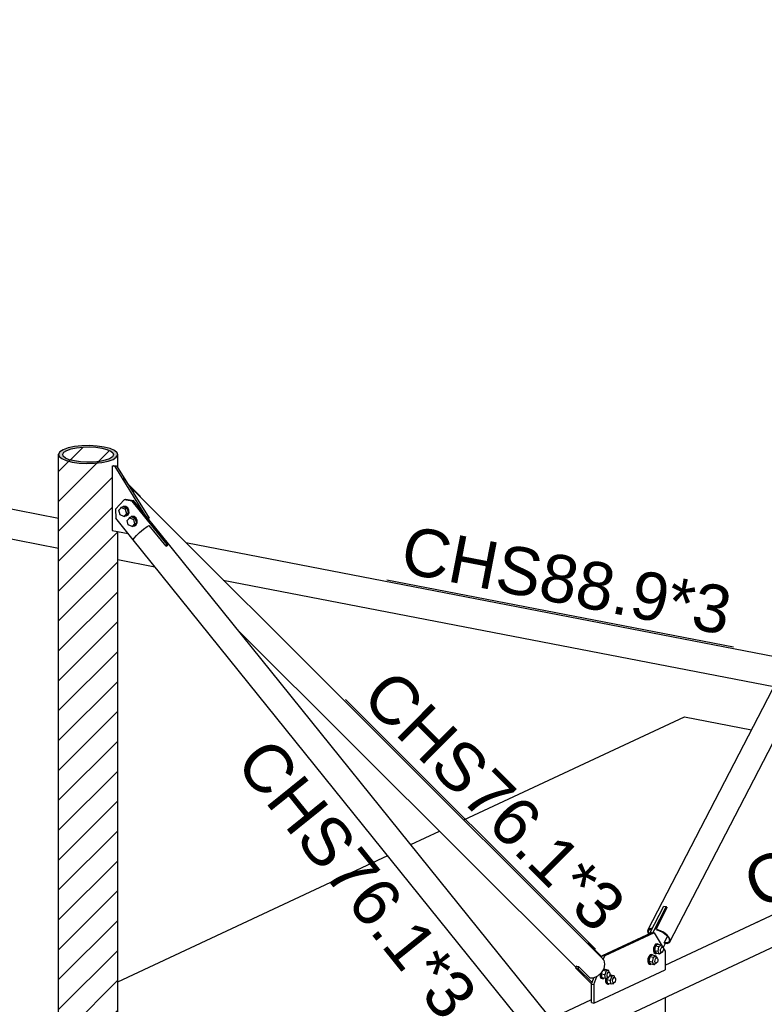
# Model space of a CAD drawing. Header units: millimetres. Extents: x 0 to 142951, y 0 to 27942.
# Tile 25 of 70: x 40882 to 43119, y 9224 to 12183. Entities that reach past the tile are written whole.
import ezdxf

# ---------------------------------------------------------------- set-up
doc = ezdxf.new("R2010")
doc.units = ezdxf.units.MM
doc.styles.add('Arial', font='ARIAL.TTF', dxfattribs={"height": 0.2})

# ---------------------------------------------------------------- blocks, each defined once
blk = doc.blocks.new('Part-65847 - 51816')
at = {"color": 7}
for p, q in [((44163.5, 9960), (44218.1, 9985.6)), ((44218.1, 9985.6), (44228.6, 9981.2)), ((44228.6, 9981.2), (44240.7, 9969.6)), ((44240.7, 9969.6), (44248.8, 9954.3)), ((42821.2, 9342.1), (44156.8, 9966.5)), ((44155.9, 9961.5), (44156.8, 9961.9)), ((44155.9, 9961.5), (44159.7, 9961.6)), ((44159.7, 9961.6), (44163.5, 9960)), ((44248.8, 9954.3), (44251.7, 9937.5)), ((44248.8, 9921.9), (44240.7, 9909.7)), ((44251.7, 9937.5), (44248.8, 9921.9)), ((42535.4, 9111.3), (44228.6, 9902.8)), ((44240.7, 9909.7), (44228.6, 9902.8)), ((42478.5, 9181.9), (42600, 9238.7)), ((41246.1, 8605.7), (42408.5, 9149.2)), ((41232.1, 8501.9), (42465.4, 9078.6)), ((41197.2, 8573.3), (41251.8, 8598.8)), ((41250.9, 8599.3), (41251.8, 8598.8)), ((41197.2, 8570.4), (41197.2, 8573.3)), ((41207.7, 8568.9), (41197.2, 8573.3)), ((41197.2, 8570.4), (41206.7, 8566.4)), ((41206.7, 8566.4), (41218.1, 8555.7)), ((41219.8, 8557.4), (41207.7, 8568.9)), ((41218.1, 8555.7), (41225.6, 8541.4)), ((41227.9, 8542), (41219.8, 8557.4)), ((41225.6, 8541.4), (41228.3, 8525.8)), ((41228.3, 8525.8), (41225.6, 8511.1)), ((41230.8, 8525.3), (41227.9, 8542)), ((41227.9, 8509.6), (41230.8, 8525.3)), ((41220.8, 8504.1), (41221, 8504.2)), ((41225.6, 8511.1), (41220.9, 8504.1)), ((41223.9, 8503.5), (41227.9, 8509.6))]:
    blk.add_line(p, q, dxfattribs=at)
blk = doc.blocks.new('Part-65897 - 51816')
at = {"color": 7}
for p, q in [((41242.4, 10642.5), (41253.9, 10651.9)), ((41253.9, 10651.9), (41265.3, 10659.9)), ((41265.3, 10659.9), (41271.5, 10663.4)), ((41321.6, 10601.3), (41271.5, 10663.4)), ((41282.2, 10666.2), (41283, 10665.5)), ((43241.2, 8235.4), (41283, 10665.5)), ((41223.2, 10620.1), (41225.7, 10625.3)), ((41225.7, 10625.3), (41232.5, 10633.2)), ((41232.5, 10633.2), (41242.4, 10642.5)), ((43181.4, 8190.1), (41223.2, 10620.1)), ((41321.6, 10601.3), (41324.8, 10603.2)), ((41324.5, 10603), (41324.5, 10603)), ((41324.8, 10603.2), (41327, 10603.9)), ((41327, 10603.9), (41326.2, 10604.8)), ((43183, 8297.3), (43179.7, 8295.5)), ((43229.8, 8233.4), (43179.7, 8295.5)), ((43180.2, 8294.9), (43181.3, 8295.5)), ((43181.3, 8295.5), (43181.5, 8295.6)), ((43183.2, 8297.4), (43183, 8297.3)), ((43223.5, 8229.8), (43212.1, 8221.8)), ((43212.1, 8221.1), (43222.5, 8228.5)), ((43222.5, 8228.5), (43228.1, 8231.6)), ((43229.8, 8233.4), (43223.5, 8229.8)), ((43228.1, 8231.6), (43229.8, 8233.4)), ((43241.2, 8235.4), (43240.5, 8236.1)), ((43241.1, 8235.3), (43241.2, 8235.4)), ((43184, 8195.3), (43181.4, 8190.1)), ((43183.8, 8191.9), (43186.1, 8196.6)), ((43190.7, 8203.1), (43184, 8195.3)), ((43185.7, 8195.7), (43189.2, 8191.4)), ((43186.1, 8196.6), (43192.4, 8203.9)), ((43200.6, 8212.5), (43190.7, 8203.1)), ((43192.4, 8203.9), (43201.5, 8212.5)), ((43212.1, 8221.8), (43200.6, 8212.5)), ((43201.5, 8212.5), (43212.1, 8221.1)), ((43181.4, 8190.1), (43183.4, 8188.3)), ((43183.4, 8188.3), (43187.5, 8189.6)), ((43185.6, 8190.3), (43183.8, 8191.9)), ((43189.2, 8191.4), (43185.6, 8190.3)), ((43189.2, 8191.4), (43187.5, 8189.6))]:
    blk.add_line(p, q, dxfattribs=at)
blk = doc.blocks.new('Bolt-80290 - 51816')
at = {"color": 7}
for p, q in [((41180, 10708.8), (41187.9, 10717)), ((41186.3, 10715.3), (41187.5, 10717.7)), ((41187.5, 10717.7), (41193, 10720.6)), ((41193.3, 10719.5), (41187.9, 10717)), ((41187.9, 10717), (41199.3, 10711.9)), ((41193, 10720.6), (41194.7, 10721.4)), ((41193, 10720.6), (41199.6, 10719.6)), ((41204.7, 10714.4), (41193.3, 10719.5)), ((41201.2, 10720.4), (41194.7, 10721.4)), ((41204.7, 10714.4), (41199.3, 10711.9)), ((41199.3, 10711.9), (41202.7, 10698.6)), ((41199.6, 10719.6), (41205.3, 10715.1)), ((41207, 10715.8), (41201.2, 10720.4)), ((41204.7, 10714.4), (41208.1, 10701.1)), ((41205.3, 10715.1), (41208.8, 10708.1)), ((41210.4, 10708.9), (41207, 10715.8)), ((41183.5, 10695.5), (41180, 10708.8)), ((41194.8, 10690.4), (41183.5, 10695.5)), ((41202.7, 10698.6), (41194.8, 10690.4)), ((41194.8, 10690.4), (41200.2, 10692.9)), ((41200.5, 10691.8), (41198.5, 10692.1)), ((41208.1, 10701.1), (41200.2, 10692.9)), ((41206, 10694.7), (41200.5, 10691.8)), ((41200.5, 10691.8), (41202.1, 10692.6)), ((41202.1, 10692.6), (41207.7, 10695.5)), ((41202.7, 10698.6), (41208.1, 10701.1)), ((41204.7, 10678.1), (41212.6, 10686.3)), ((41209.1, 10700.7), (41206, 10694.7)), ((41207.7, 10695.5), (41210.7, 10701.4)), ((41208.8, 10708.1), (41209.1, 10700.7)), ((41210.7, 10701.4), (41210.4, 10708.9)), ((41211, 10684.6), (41212.2, 10687.1)), ((41212.2, 10687.1), (41217.7, 10689.9)), ((41218, 10688.8), (41212.6, 10686.3)), ((41212.6, 10686.3), (41224, 10681.2)), ((41217.7, 10689.9), (41219.4, 10690.7)), ((41217.7, 10689.9), (41224.3, 10689)), ((41229.4, 10683.7), (41218, 10688.8)), ((41225.9, 10689.7), (41219.4, 10690.7)), ((41229.4, 10683.7), (41224, 10681.2)), ((41224, 10681.2), (41227.4, 10667.9)), ((41224.3, 10689), (41230, 10684.4)), ((41231.7, 10685.2), (41225.9, 10689.7)), ((41229.4, 10683.7), (41232.9, 10670.4)), ((41230, 10684.4), (41233.5, 10677.5)), ((41235.2, 10678.2), (41231.7, 10685.2)), ((41208.2, 10664.8), (41204.7, 10678.1)), ((41219.5, 10659.7), (41208.2, 10664.8)), ((41227.4, 10667.9), (41219.5, 10659.7)), ((41219.5, 10659.7), (41224.9, 10662.3)), ((41225.2, 10661.2), (41223.2, 10661.5)), ((41232.9, 10670.4), (41224.9, 10662.3)), ((41230.8, 10664.1), (41225.2, 10661.2)), ((41225.2, 10661.2), (41226.9, 10661.9)), ((41226.9, 10661.9), (41232.4, 10664.8)), ((41227.4, 10667.9), (41232.9, 10670.4)), ((41233.8, 10670), (41230.8, 10664.1)), ((41232.4, 10664.8), (41235.4, 10670.8)), ((41233.5, 10677.5), (41233.8, 10670)), ((41235.4, 10670.8), (41235.2, 10678.2))]:
    blk.add_line(p, q, dxfattribs=at)
blk = doc.blocks.new('Part-80297 - 51816')
at = {"color": 7}
for p, q in [((42775.7, 9438), (42817.9, 9519.5)), ((42824.6, 9518.2), (42784.2, 9440)), ((42817.9, 9519.5), (42824.6, 9518.2)), ((42827.2, 9513.9), (42824.6, 9518.2)), ((42815.5, 9393.9), (42822.6, 9407.7))]:
    blk.add_line(p, q, dxfattribs=at)
blk = doc.blocks.new('Part-65943 - 51816')
at = {"color": 7}
for p, q in [((39986.7, 10854.8), (39994.5, 10867.7)), ((39994.5, 10867.7), (40001.3, 10873.2)), ((40001.3, 10873.2), (40086.2, 10856.8)), ((40086.2, 10856.8), (40088.7, 10858.8)), ((40088.7, 10858.8), (40091.1, 10859.1)), ((40090, 10861.4), (40998.9, 10685.6)), ((40090, 10859.3), (40091.1, 10859.1)), ((39979.7, 10821.6), (39981.5, 10838.6)), ((39981.5, 10838.6), (39986.7, 10854.8)), ((39981.5, 10806.2), (39979.7, 10821.6)), ((39986.7, 10794.9), (39981.5, 10806.2)), ((39994.5, 10789.3), (39986.7, 10794.9)), ((39994.5, 10789.3), (40998.9, 10595.1)), ((41381.3, 10611.6), (43191, 10261.6)), ((41176.5, 10560.7), (41288.5, 10539.1)), ((41493.8, 10499.3), (43148.4, 10179.3)), ((43267.6, 10246.7), (44033.3, 10098.7)), ((43225.1, 10164.5), (44110.3, 9993.3)), ((44032.1, 10093.6), (44033.3, 10094.5)), ((44032.1, 10093.6), (44117.1, 10077.1)), ((44102.5, 10058.7), (44097.3, 10042.6)), ((44110.3, 10071.6), (44102.5, 10058.7)), ((44103.7, 10057.3), (44110.9, 10069.2)), ((44117.1, 10077.1), (44110.3, 10071.6)), ((44110.9, 10069.2), (44117.1, 10074.3)), ((44117.1, 10074.3), (44117.1, 10077.1)), ((44097.3, 10042.6), (44095.5, 10025.5)), ((44097.1, 10026.2), (44098.8, 10042.2)), ((44098.8, 10042.2), (44103.7, 10057.3)), ((44095.5, 10025.5), (44097.3, 10010.1)), ((44098.8, 10011.9), (44097.1, 10026.2)), ((44097.3, 10010.1), (44102.5, 9998.8)), ((44103.7, 10001.4), (44098.8, 10011.9)), ((44110.9, 9996.2), (44103.7, 10001.4)), ((44102.5, 9998.8), (44110.3, 9993.3)), ((44107.3, 9998.8), (44117.1, 9996.9)), ((44110.3, 9993.3), (44117.1, 9994)), ((44117.1, 9996.9), (44110.9, 9996.2)), ((44117.1, 9994), (44117.1, 9996.9))]:
    blk.add_line(p, q, dxfattribs=at)
blk = doc.blocks.new('Part-79900 - 51816')
at = {"color": 7}
for p, q in [((41160.3, 10841.7), (41164.6, 10843.7)), ((41160.3, 10841.7), (41160.3, 10648.1)), ((41168.7, 10840.1), (41160.3, 10841.7)), ((41164.6, 10843.7), (41173, 10842.1)), ((41168.7, 10840.1), (41173, 10842.1)), ((41257.9, 10696.4), (41168.7, 10840.1)), ((41173, 10842.1), (41270.6, 10685)), ((41268, 10683.8), (41270.6, 10685)), ((41270.6, 10685), (41268.7, 10683)), ((41160.3, 10648.1), (41208.3, 10638.8))]:
    blk.add_line(p, q, dxfattribs=at)
blk = doc.blocks.new('Part-65985 - 51816')
at = {"color": 7}
for p, q in [((42770.9, 9449.7), (44183.7, 12180.1)), ((44173.3, 12115.6), (44207, 12180.7)), ((44183.7, 12180.1), (44191.2, 12182.8)), ((44191.2, 12182.8), (44195.8, 12182.5)), ((44207, 12180.7), (44215.7, 12178)), ((44215.7, 12178), (44228.9, 12171.3)), ((44228.9, 12171.3), (44240.1, 12162.9)), ((44240.1, 12162.9), (44247.6, 12154.1)), ((42834.7, 9410.1), (44247.5, 12140.6)), ((44250.2, 12146.3), (44247.5, 12140.6)), ((44247.6, 12154.1), (44250.2, 12146.3)), ((44164.9, 12117.2), (44165.6, 12118.7)), ((44164.9, 12117.2), (44168.7, 12116.9)), ((44168.7, 12116.9), (44173.3, 12115.6)), ((42794.2, 9450.3), (42827.9, 9515.4)), ((42825.9, 9516), (42827.9, 9515.4)), ((42826.9, 9514.3), (42827.3, 9514.2)), ((42770.9, 9449.7), (42768.2, 9443.9)), ((42768.2, 9443.9), (42770.8, 9436.1)), ((42778.4, 9452.4), (42770.9, 9449.7)), ((42770.9, 9442.8), (42773.4, 9448.1)), ((42773, 9436.7), (42770.9, 9442.8)), ((42773.4, 9448.1), (42780.3, 9450.6)), ((42783, 9452.1), (42778.4, 9452.4)), ((42780.3, 9450.6), (42782.2, 9450.5)), ((42795.2, 9448.6), (42794.2, 9450.3)), ((42802.9, 9447.6), (42794.2, 9450.3)), ((42795.2, 9448.6), (42802.9, 9446.2)), ((42816.1, 9440.9), (42802.9, 9447.6)), ((42802.9, 9446.2), (42815.1, 9440)), ((42815.1, 9440), (42825.4, 9432.3)), ((42827.3, 9432.5), (42816.1, 9440.9)), ((42770.8, 9436.1), (42771, 9435.8)), ((42818.8, 9409.6), (42828.6, 9428.5)), ((42819.8, 9407.9), (42818.8, 9409.6)), ((42825.3, 9409.2), (42818.8, 9409.6)), ((42819.8, 9407.9), (42827.2, 9407.4)), ((42832.2, 9411.7), (42825.3, 9409.2)), ((42825.4, 9432.3), (42832.3, 9424.2)), ((42827.2, 9407.4), (42834.7, 9410.1)), ((42834.8, 9423.7), (42827.3, 9432.5)), ((42834.7, 9417), (42832.2, 9411.7)), ((42832.3, 9424.2), (42834.7, 9417)), ((42834.7, 9410.1), (42837.4, 9415.9)), ((42837.4, 9415.9), (42834.8, 9423.7))]:
    blk.add_line(p, q, dxfattribs=at)
blk = doc.blocks.new('Part-65988 - 51816')
at = {"color": 7}
for p, q in [((41216.5, 10776), (41213.1, 10777.4)), ((41216.5, 10776), (42629.3, 9366.5)), ((41224.1, 10766.6), (41216.5, 10776)), ((41218.5, 10768.7), (41221.5, 10765)), ((41221.5, 10765), (41221.9, 10763.3)), ((41226.3, 10756.3), (41224.1, 10766.6)), ((41540.9, 10345.4), (42554.1, 9334.6)), ((42629.3, 9366.5), (42636.8, 9357.1)), ((42636.8, 9357.1), (42639.5, 9344.7)), ((42554.2, 9338.6), (42555.2, 9337.6)), ((42558, 9336.9), (42554.2, 9338.6)), ((42562.6, 9337), (42558, 9336.9)), ((42562.6, 9337), (42596.3, 9303.4)), ((42629.4, 9318.6), (42618.2, 9308.9)), ((42636.9, 9331.2), (42629.4, 9318.6)), ((42639.5, 9344.7), (42636.9, 9331.2)), ((42605, 9303.5), (42596.3, 9303.4)), ((42618.2, 9308.9), (42605, 9303.5))]:
    blk.add_line(p, q, dxfattribs=at)
blk = doc.blocks.new('Part-65991 - 51816')
at = {"color": 7}
for p, q in [((41207.3, 10788.8), (41194.3, 10807.7)), ((41206.8, 10787.6), (41207.3, 10788.8))]:
    blk.add_line(p, q, dxfattribs=at)
blk = doc.blocks.new('Part-65994 - 51816')
at = {"color": 7}
for p, q in [((41207, 10788.1), (41243.6, 10751.5)), ((41243.6, 10751.5), (41242.9, 10749.6))]:
    blk.add_line(p, q, dxfattribs=at)
blk = doc.blocks.new('Part-66017 - 51816')
at = {"color": 7}
for p, q in [((42633.2, 9371.4), (42781.3, 9440.6)), ((42788, 9439.3), (42639.9, 9370.1)), ((42781.3, 9440.6), (42788, 9439.3)), ((42788, 9439.3), (42821.2, 9384.4)), ((42821.2, 9384.4), (42821.2, 9328.4)), ((42630.6, 9364.8), (42633.2, 9371.4)), ((42633.2, 9371.4), (42639.9, 9370.1)), ((42635.5, 9358.7), (42639.9, 9370.1)), ((42606.7, 9228.2), (42821.2, 9328.4)), ((42600, 9285.4), (42607.3, 9304.5)), ((42606.7, 9284.1), (42615.9, 9308)), ((42600, 9229.5), (42600, 9285.4)), ((42600, 9285.4), (42606.7, 9284.1)), ((42606.7, 9284.1), (42606.7, 9228.2)), ((42600, 9229.5), (42606.7, 9228.2))]:
    blk.add_line(p, q, dxfattribs=at)
blk = doc.blocks.new('Part-66018 - 51816')
at = {"color": 7}
for p, q in [((42821.2, 9244.9), (42821.2, 9189.2)), ((42821.2, 9189.2), (42788, 9103.3)), ((42600, 9090.3), (42600, 9141.5)), ((42606.7, 9089), (42606.7, 9144.6)), ((42620.1, 9057), (42600, 9090.3)), ((42600, 9090.3), (42606.7, 9089)), ((42632.4, 9046.5), (42606.7, 9089)), ((42639.9, 9034.1), (42788, 9103.3)), ((42639.9, 9034.1), (42638.5, 9036.4)), ((42639.2, 9034.2), (42639.9, 9034.1))]:
    blk.add_line(p, q, dxfattribs=at)
blk = doc.blocks.new('Bolt-66020 - 51816')
at = {"color": 7}
for p, q in [((42786.6, 9393.2), (42786.2, 9385.6)), ((42786.2, 9385.6), (42787.9, 9379.7)), ((42789, 9400.3), (42786.6, 9393.2)), ((42787.9, 9379.7), (42791.4, 9377)), ((42788.7, 9385.1), (42789.1, 9392.7)), ((42790.5, 9379.2), (42788.7, 9385.1)), ((42792.8, 9405.2), (42789, 9400.3)), ((42789.1, 9392.7), (42791.5, 9399.8)), ((42791.9, 9399.2), (42789.3, 9385.6)), ((42800.3, 9383.5), (42789.3, 9385.6)), ((42789.3, 9385.6), (42794.1, 9377.7)), ((42793.9, 9376.5), (42790.5, 9379.2)), ((42791.5, 9399.8), (42795.3, 9404.7)), ((42799.3, 9404.9), (42791.9, 9399.2)), ((42802.9, 9397.1), (42791.9, 9399.2)), ((42797, 9406.5), (42792.8, 9405.2)), ((42795.3, 9404.7), (42799.5, 9406)), ((42797, 9406.5), (42799.5, 9406)), ((42799.3, 9404.9), (42810.2, 9402.8)), ((42799.5, 9406), (42801.5, 9404.5)), ((42800.3, 9383.5), (42802.9, 9397.1)), ((42805, 9375.5), (42800.3, 9383.5)), ((42810.2, 9402.8), (42802.9, 9397.1)), ((42812.2, 9381), (42805, 9375.5)), ((42806.1, 9381.3), (42810.4, 9380.5)), ((42807.6, 9385.1), (42807.8, 9389.1)), ((42808.5, 9381.9), (42807.6, 9385.1)), ((42807.8, 9389.1), (42809.1, 9392.9)), ((42810.4, 9380.5), (42808.5, 9381.9)), ((42809.1, 9397), (42813.3, 9396.2)), ((42809.1, 9392.9), (42811.1, 9395.5)), ((42815, 9394.9), (42810.2, 9402.8)), ((42812.6, 9381.2), (42810.4, 9380.5)), ((42811.1, 9395.5), (42813.3, 9396.2)), ((42814.6, 9383.8), (42812.6, 9381.2)), ((42813.3, 9396.2), (42815.2, 9394.8)), ((42815.9, 9387.6), (42814.6, 9383.8)), ((42815.2, 9394.8), (42816.1, 9391.6)), ((42816.1, 9391.6), (42815.9, 9387.6)), ((42769.9, 9361), (42769.5, 9353.4)), ((42769.5, 9353.4), (42771.3, 9347.5)), ((42772.4, 9368.2), (42769.9, 9361)), ((42772.1, 9353), (42772.5, 9360.5)), ((42773.8, 9347), (42772.1, 9353)), ((42776.2, 9373.1), (42772.4, 9368.2)), ((42772.5, 9360.5), (42774.9, 9367.7)), ((42775.3, 9367), (42772.7, 9353.4)), ((42783.6, 9351.3), (42772.7, 9353.4)), ((42772.7, 9353.4), (42777.5, 9345.5)), ((42774.9, 9367.7), (42778.7, 9372.6)), ((42782.7, 9372.7), (42775.3, 9367)), ((42786.2, 9364.9), (42775.3, 9367)), ((42780.4, 9374.3), (42776.2, 9373.1)), ((42778.7, 9372.6), (42782.9, 9373.8)), ((42780.4, 9374.3), (42782.9, 9373.8)), ((42782.7, 9372.7), (42793.6, 9370.6)), ((42782.9, 9373.8), (42784.9, 9372.3)), ((42783.6, 9351.3), (42786.2, 9364.9)), ((42788.4, 9343.4), (42783.6, 9351.3)), ((42793.6, 9370.6), (42786.2, 9364.9)), ((42795.6, 9348.9), (42788.4, 9343.4)), ((42789.5, 9349.1), (42793.7, 9348.3)), ((42790.9, 9352.9), (42791.1, 9356.9)), ((42791.9, 9349.7), (42790.9, 9352.9)), ((42791.1, 9356.9), (42792.4, 9360.8)), ((42791.4, 9377), (42793.9, 9376.5)), ((42793.7, 9348.3), (42791.9, 9349.7)), ((42792.4, 9360.8), (42794.5, 9363.4)), ((42792.5, 9364.9), (42796.7, 9364)), ((42798.3, 9362.8), (42793.6, 9370.6)), ((42795.9, 9349), (42793.7, 9348.3)), ((42796.2, 9377.2), (42793.9, 9376.5)), ((42805, 9375.5), (42794.1, 9377.7)), ((42794.5, 9363.4), (42796.7, 9364)), ((42798, 9351.6), (42795.9, 9349)), ((42796.7, 9364), (42798.5, 9362.6)), ((42799.3, 9355.4), (42798, 9351.6)), ((42798.5, 9362.6), (42799.5, 9359.5)), ((42799.5, 9359.5), (42799.3, 9355.4)), ((42771.3, 9347.5), (42774.7, 9344.9)), ((42777.3, 9344.4), (42773.8, 9347)), ((42774.7, 9344.9), (42777.3, 9344.4)), ((42779.6, 9345.1), (42777.3, 9344.4)), ((42788.4, 9343.4), (42777.5, 9345.5))]:
    blk.add_line(p, q, dxfattribs=at)
blk = doc.blocks.new('Bolt-66022 - 51816')
at = {"color": 7}
for p, q in [((42631.7, 9322.5), (42628.8, 9315)), ((42634.6, 9327.3), (42644.6, 9325.3)), ((42641, 9328.7), (42634.8, 9327.6)), ((42636.3, 9330.2), (42637.6, 9331)), ((42636.9, 9331.1), (42637.6, 9331)), ((42637.6, 9331), (42641.4, 9329.7)), ((42644.6, 9325.3), (42639.8, 9312.9)), ((42652, 9326.5), (42641, 9328.7)), ((42641.4, 9329.7), (42642, 9328.5)), ((42652, 9326.5), (42644.6, 9325.3)), ((42647.9, 9322), (42652.1, 9321.2)), ((42648, 9316.6), (42649.9, 9319.8)), ((42649.9, 9319.8), (42652.1, 9321.2)), ((42653.3, 9320.8), (42652, 9326.5)), ((42652.1, 9321.2), (42654.1, 9320.5)), ((42654.1, 9320.5), (42655.4, 9317.9)), ((42625.7, 9315.4), (42626.1, 9308.2)), ((42626.1, 9308.2), (42628.5, 9303.3)), ((42628.2, 9314.9), (42629, 9318.3)), ((42628.6, 9307.7), (42628.2, 9314.9)), ((42628.5, 9303.3), (42632.3, 9302)), ((42631, 9302.8), (42628.6, 9307.7)), ((42639.8, 9312.9), (42628.8, 9315)), ((42628.8, 9315), (42631.4, 9303.8)), ((42634.9, 9301.5), (42631, 9302.8)), ((42642.4, 9301.7), (42631.4, 9303.8)), ((42632.3, 9302), (42634.9, 9301.5)), ((42636.9, 9302.8), (42634.9, 9301.5)), ((42642.4, 9301.7), (42639.8, 9312.9)), ((42649.8, 9303), (42642.4, 9301.7)), ((42643.1, 9301.8), (42642.4, 9298.8)), ((42642.4, 9298.8), (42642.7, 9291.6)), ((42642.7, 9291.6), (42645.2, 9286.7)), ((42644.9, 9298.3), (42645.8, 9302.3)), ((42645.3, 9291.1), (42644.9, 9298.3)), ((42647.7, 9286.2), (42645.3, 9291.1)), ((42647.1, 9302.5), (42645.5, 9298.4)), ((42656.4, 9296.3), (42645.5, 9298.4)), ((42645.5, 9298.4), (42648.1, 9287.2)), ((42646.4, 9306.3), (42650.6, 9305.5)), ((42647.1, 9312.6), (42648, 9316.6)), ((42647.3, 9308.8), (42647.1, 9312.6)), ((42648.6, 9306.2), (42647.3, 9308.8)), ((42650.6, 9305.5), (42648.6, 9306.2)), ((42649.8, 9303), (42650.8, 9305.5)), ((42652.9, 9306.9), (42650.6, 9305.5)), ((42654.7, 9310), (42652.9, 9306.9)), ((42655.6, 9314), (42654.7, 9310)), ((42654.7, 9310), (42661.2, 9308.7)), ((42657.7, 9312), (42655.1, 9311.6)), ((42655.4, 9317.9), (42655.6, 9314)), ((42655.6, 9313.9), (42658.1, 9313.1)), ((42661.2, 9308.7), (42656.4, 9296.3)), ((42659, 9285.1), (42656.4, 9296.3)), ((42668.6, 9309.9), (42657.7, 9312)), ((42658.1, 9313.1), (42658.7, 9311.9)), ((42668.6, 9309.9), (42661.2, 9308.7)), ((42663.1, 9289.7), (42667.3, 9288.9)), ((42663.7, 9296), (42664.7, 9300)), ((42664, 9292.2), (42663.7, 9296)), ((42665.2, 9289.6), (42664, 9292.2)), ((42664.5, 9305.4), (42668.7, 9304.6)), ((42664.7, 9300), (42666.5, 9303.2)), ((42667.3, 9288.9), (42665.2, 9289.6)), ((42666.5, 9303.2), (42668.7, 9304.6)), ((42669.5, 9290.3), (42667.3, 9288.9)), ((42669.9, 9304.2), (42668.6, 9309.9)), ((42668.7, 9304.6), (42670.8, 9303.9)), ((42671.3, 9293.4), (42669.5, 9290.3)), ((42670.8, 9303.9), (42672.1, 9301.3)), ((42672.3, 9297.4), (42671.3, 9293.4)), ((42672.1, 9301.3), (42672.3, 9297.4)), ((42645.2, 9286.7), (42649, 9285.4)), ((42651.5, 9284.9), (42647.7, 9286.2)), ((42659, 9285.1), (42648.1, 9287.2)), ((42649, 9285.4), (42651.5, 9284.9)), ((42653.5, 9286.2), (42651.5, 9284.9)), ((42666.4, 9286.3), (42659, 9285.1)), ((42666.4, 9286.3), (42667.4, 9288.9))]:
    blk.add_line(p, q, dxfattribs=at)
blk = doc.blocks.new('Part-73437 - 51816')
at = {"color": 7}
for p, q in [((42216.4, 9778.4), (42879.3, 10088.3)), ((42879.3, 10088.3), (43081.1, 10049.3)), ((42057.7, 9704.2), (42143.5, 9744.3)), ((41176.5, 9292.2), (41987.7, 9671.5))]:
    blk.add_line(p, q, dxfattribs=at)
blk = doc.blocks.new('Part-80282 - 51816')
at = {"color": 7}
for p, q in [((41196.1, 10739.7), (41169.8, 10712.6)), ((41196.1, 10739.7), (41200.4, 10741.7)), ((41219.8, 10736.2), (41196.1, 10739.7)), ((41200.4, 10741.7), (41224.2, 10738.2)), ((41169.8, 10712.6), (41170.8, 10685.4)), ((41224.2, 10738.2), (41219.8, 10736.2)), ((41324.9, 10605.9), (41219.8, 10736.2)), ((41329.2, 10607.9), (41224.2, 10738.2)), ((41223.2, 10620.3), (41170.8, 10685.4)), ((41324.9, 10605.9), (41321.1, 10601.9)), ((41324.4, 10603), (41329.2, 10607.9)), ((41329.2, 10607.9), (41324.9, 10605.9))]:
    blk.add_line(p, q, dxfattribs=at)
blk = doc.blocks.new('Part-80298 - 51816')
at = {"color": 7}
for p, q in [((42586.6, 9409), (42589.8, 9408.4)), ((42589.1, 9406.5), (42589.8, 9408.4)), ((42589.8, 9408.4), (42631.4, 9366.9)), ((42553.4, 9332.7), (42555.4, 9338.1)), ((42600.2, 9286), (42553.4, 9332.7)), ((42553.4, 9332.7), (42560.1, 9331.4)), ((42560.1, 9331.4), (42562.3, 9337)), ((42560.1, 9331.4), (42601.7, 9289.9))]:
    blk.add_line(p, q, dxfattribs=at)
blk = doc.blocks.new('Mark-67905 - 51816')
at = {"color": 136}
blk.add_line((41861.2, 10139.9), (42612.1, 9390.6), dxfattribs=at)
at = {"color": 30, "style": 'Arial'}
blk.add_text('CHS76.1*3', height=143.26, rotation=315.0686, dxfattribs=at).set_placement((41903.6, 10139.9))
blk = doc.blocks.new('Mark-67816 - 51816')
at = {"color": 136}
blk.add_line((43088.5, 9467.2), (44049.4, 9916.5), dxfattribs=at)
at = {"color": 30, "style": 'Arial'}
blk.add_text('CHS88.9*3', height=143.26, rotation=25.0554, dxfattribs=at).set_placement((43102.9, 9507.1))
blk = doc.blocks.new('Mark-67845 - 51816')
at = {"color": 30, "style": 'Arial'}
blk.add_text('CHS76.1*3', height=143.26, rotation=308.8635, dxfattribs=at).set_placement((41525.6, 9946.9))
blk = doc.blocks.new('Mark-67874 - 51816')
at = {"color": 136}
blk.add_line((41985.2, 10499.9), (43026.7, 10298.4), dxfattribs=at)
at = {"color": 30, "style": 'Arial'}
blk.add_text('CHS88.9*3', height=143.26, rotation=349.0508, dxfattribs=at).set_placement((42020.4, 10523.6))

msp = doc.modelspace()

# ---------------------------------------------------------------- hatches: boundary and pattern name
h = msp.add_hatch(color=6)
h.paths.add_polyline_path([(41162.4, 10861.8), (41172.3, 10868.1), (41176.5, 10875), (41174.5, 10881.9), (41166.7, 10888.5), (41153.5, 10894.2), (41135.8, 10898.7), (41114.8, 10901.7), (41091.9, 10903), (41068.8, 10902.4), (41047, 10900), (41027.9, 10896), (41012.9, 10890.7), (41003, 10884.4), (40998.9, 10877.5), (41000.8, 10870.6), (41008.6, 10864), (41021.9, 10858.3), (41039.6, 10853.8), (41060.6, 10850.8), (41083.4, 10849.6), (41106.5, 10850.1), (41128.4, 10852.5), (41147.4, 10856.5)])
h.paths.add_polyline_path([(41122.6, 10855.8), (41103.9, 10853.8), (41084, 10853.3), (41064.4, 10854.4), (41046.3, 10856.9), (41031.1, 10860.8), (41019.7, 10865.7), (41013, 10871.4), (41011.3, 10877.4), (41014.9, 10883.3), (41023.4, 10888.7), (41036.3, 10893.3), (41052.7, 10896.7), (41071.4, 10898.7), (41091.3, 10899.2), (41111, 10898.1), (41129, 10895.6), (41144.2, 10891.7), (41155.6, 10886.8), (41162.3, 10881.1), (41164, 10875.2), (41160.4, 10869.3), (41151.9, 10863.8), (41139, 10859.3)])
h = msp.add_hatch()
h.set_pattern_fill('ANSI31', color=96, scale=20, style=0)
h.paths.add_polyline_path([(41083.4, 8499.5), (41089.3, 8499.6), (41106.5, 8500), (41106.6, 8500), (41128.4, 8502.4), (41128.6, 8502.4), (41147.4, 8506.3), (41147.8, 8506.4), (41152.5, 8508.1), (41158.6, 8509.4), (41162.3, 8509.6), (41164, 8509.7), (41166.2, 8509.8), (41168.2, 8509.5), (41168.2, 8513.9), (41169.7, 8516.1), (41172.3, 8517.8), (41172.8, 8518.1), (41176.5, 8524.2), (41176.5, 10645), (41172.3, 10645.8), (41164, 10647.4), (41162.3, 10647.7), (41160.3, 10648.1), (41160.3, 10841.7), (41162.4, 10842.7), (41164.6, 10843.7), (41172.3, 10842.2), (41173, 10842.1), (41176.5, 10836.5), (41176.5, 10875), (41172.3, 10868.1), (41164, 10862.8), (41164, 10875.2), (41162.3, 10881.1), (41155.6, 10886.8), (41144.2, 10891.7), (41129, 10895.6), (41111, 10898.1), (41091.3, 10899.2), (41071.4, 10898.7), (41052.7, 10896.7), (41036.3, 10893.3), (41023.4, 10888.7), (41014.9, 10883.3), (41011.3, 10877.4), (41011.3, 10862.8), (41008.6, 10864), (41000.8, 10870.6), (40998.9, 10877.5), (40998.9, 8525.8), (41000.3, 8520.6), (41000.8, 8520.2), (41008.2, 8514), (41008.6, 8513.8), (41021.5, 8508.2), (41023.4, 8507.7), (41036.3, 8504.5), (41039.3, 8503.7), (41052.7, 8501.8), (41060.4, 8500.7), (41070.4, 8500.2)])

# ---------------------------------------------------------------- linework, layer by layer
for p, q in [((41012.9, 10890.7), (41003, 10884.4)), ((41027.9, 10896), (41012.9, 10890.7)), ((41014.9, 10883.3), (41023.4, 10888.7)), ((41023.4, 10888.7), (41036.3, 10893.3)), ((41047, 10900), (41027.9, 10896)), ((41036.3, 10893.3), (41052.7, 10896.7)), ((41068.8, 10902.4), (41047, 10900)), ((41052.7, 10896.7), (41071.4, 10898.7)), ((41091.9, 10903), (41068.8, 10902.4)), ((41071.4, 10898.7), (41091.3, 10899.2)), ((41091.3, 10899.2), (41111, 10898.1)), ((41114.8, 10901.7), (41091.9, 10903)), ((41111, 10898.1), (41129, 10895.6)), ((41135.8, 10898.7), (41114.8, 10901.7)), ((41129, 10895.6), (41144.2, 10891.7)), ((41153.5, 10894.2), (41135.8, 10898.7)), ((41144.2, 10891.7), (41155.6, 10886.8)), ((41166.7, 10888.5), (41153.5, 10894.2)), ((41155.6, 10886.8), (41162.3, 10881.1)), ((41174.5, 10881.9), (41166.7, 10888.5)), ((41003, 10884.4), (40998.9, 10877.5)), ((40998.9, 10877.5), (41000.8, 10870.6)), ((41000.8, 10870.6), (41008.6, 10864)), ((41008.6, 10864), (41021.9, 10858.3)), ((41011.3, 10877.4), (41014.9, 10883.3)), ((41013, 10871.4), (41011.3, 10877.4)), ((41019.7, 10865.7), (41013, 10871.4)), ((41031.1, 10860.8), (41019.7, 10865.7)), ((41021.9, 10858.3), (41039.6, 10853.8)), ((41046.3, 10856.9), (41031.1, 10860.8)), ((41064.4, 10854.4), (41046.3, 10856.9)), ((41139, 10859.3), (41122.6, 10855.8)), ((41151.9, 10863.8), (41139, 10859.3)), ((41147.4, 10856.5), (41162.4, 10861.8)), ((41160.4, 10869.3), (41151.9, 10863.8)), ((41164, 10875.2), (41160.4, 10869.3)), ((41162.3, 10881.1), (41164, 10875.2)), ((41162.4, 10861.8), (41172.3, 10868.1)), ((41172.3, 10868.1), (41176.5, 10875)), ((41176.5, 10875), (41174.5, 10881.9)), ((41039.6, 10853.8), (41060.6, 10850.8)), ((41060.6, 10850.8), (41083.4, 10849.6)), ((41084, 10853.3), (41064.4, 10854.4)), ((41083.4, 10849.6), (41106.5, 10850.1)), ((41103.9, 10853.8), (41084, 10853.3)), ((41122.6, 10855.8), (41103.9, 10853.8)), ((41106.5, 10850.1), (41128.4, 10852.5)), ((41128.4, 10852.5), (41147.4, 10856.5))]:
    msp.add_line(p, q)
at = {"color": 96}
for p, q in [((40998.9, 8525.8), (40998.9, 10877.5)), ((41176.5, 10836.5), (41176.5, 10875)), ((41176.5, 8524.2), (41176.5, 10645))]:
    msp.add_line(p, q, dxfattribs=at)

# ---------------------------------------------------------------- block references
for name in ['Part-65985 - 51816', 'Part-65943 - 51816', 'Part-79900 - 51816', 'Part-65991 - 51816', 'Part-65994 - 51816', 'Part-65988 - 51816', 'Part-80282 - 51816', 'Bolt-80290 - 51816', 'Part-65897 - 51816', 'Mark-67874 - 51816', 'Mark-67905 - 51816', 'Part-73437 - 51816', 'Mark-67816 - 51816', 'Mark-67845 - 51816', 'Part-65847 - 51816', 'Part-80297 - 51816', 'Part-66017 - 51816', 'Part-80298 - 51816', 'Bolt-66020 - 51816', 'Bolt-66022 - 51816', 'Part-66018 - 51816']:
    msp.add_blockref(name, (0, 0))

doc.saveas('drawing.dxf')
